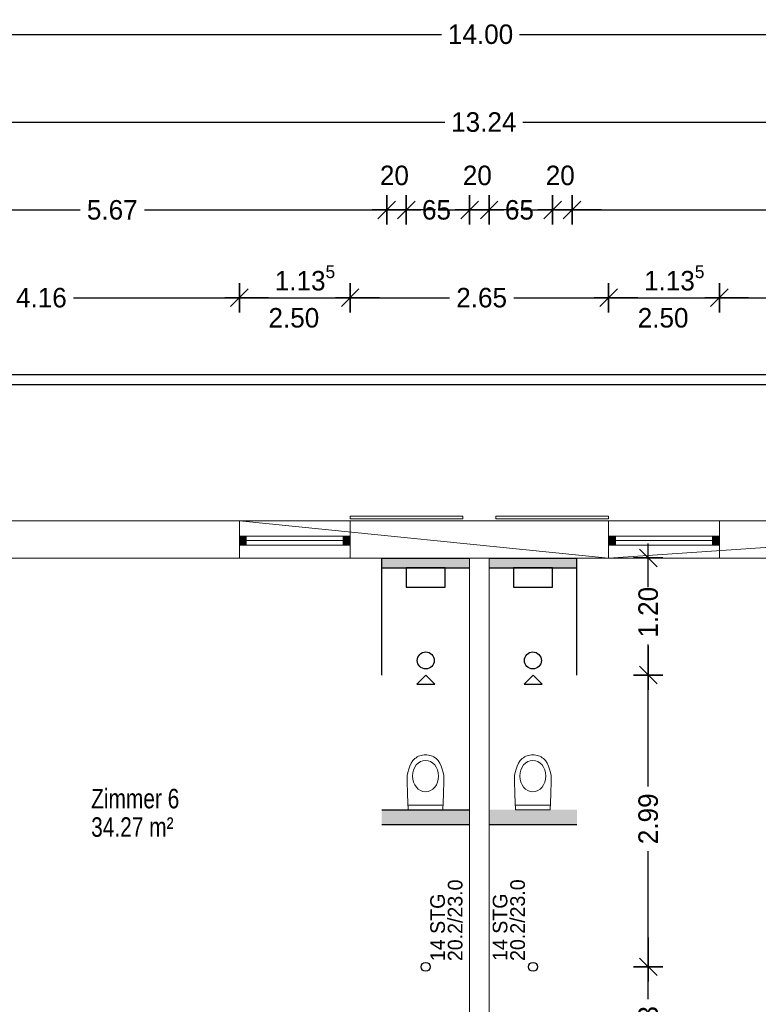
# Model space of a CAD drawing. Header units: metres. Extents: x -13 to 178, y 23 to 52.
# Tile 8 of 9: x 161 to 169, y 42 to 52. Entities that reach past the tile are written whole.
import ezdxf

# ---------------------------------------------------------------- set-up
doc = ezdxf.new("R2010")
doc.units = ezdxf.units.M
doc.header["$XCLIPFRAME"] = 2
doc.header["$PDMODE"] = 65
doc.linetypes.add('AUSGEZOGEN', pattern=[0])
for name, color, linetype, lineweight in [('Allgemein01', 7, 'AUSGEZOGEN', 13), ('Allgemein03', 7, 'AUSGEZOGEN', 25), ('Design', 7, 'AUSGEZOGEN', 18), ('Fenster', 7, 'AUSGEZOGEN', 13), ('Fensterbank', 7, 'AUSGEZOGEN', 13), ('Raumbezeichnung', 7, 'AUSGEZOGEN', 13), ('Sanitär', 7, 'AUSGEZOGEN', 25), ('Standard', 7, 'AUSGEZOGEN', 25), ('Treppe', 7, 'AUSGEZOGEN', 13), ('Verschattung', 7, 'AUSGEZOGEN', 13), ('Wand Holz nicht tragend', 7, 'AUSGEZOGEN', 13), ('Wand Holz tragend', 7, 'AUSGEZOGEN', 13), ('Wohnfläche-Rohbau', 7, 'AUSGEZOGEN', 13)]:
    doc.layers.add(name, color=color, linetype=linetype, lineweight=lineweight)
doc.styles.add('ARIAL', font='arial.ttf')
doc.styles.add('Posterama Text Light', font='txt')
doc.dimstyles.new('DIMSTYLE_11', dxfattribs={"dimtxt": 0.2, "dimasz": 0.3, "dimexe": 0, "dimexo": 1e-06, "dimgap": 0.1, "dimtad": 0, "dimrnd": 0.005, "dimzin": 4, "dimdsep": 46, "dimtxsty": 'Posterama Text Light', "dimblk1": 'ALL_ML_STRICH', "dimblk2": 'ALL_ML_STRICH', "dimsah": 1, "dimcen": 0, "dimse1": 1, "dimse2": 1, "dimclrd": 7, "dimclre": 7, "dimclrt": 7, "dimadec": 0, "dimazin": 0, "dimtfac": 1, "dimtdec": 0, "dimtix": 1, "dimtmove": 2, "dimatfit": 3, "dimfxl": 0, "dimtzin": 0, "dimlwd": 0, "dimlwe": 25, "dimarcsym": 0})
doc.dimstyles.new('DIMSTYLE_12', dxfattribs={"dimtxt": 0.2, "dimasz": 0.3, "dimexe": 0, "dimexo": 1e-06, "dimgap": 0.1, "dimtad": 0, "dimrnd": 0.005, "dimzin": 4, "dimdsep": 46, "dimtxsty": 'Posterama Text Light', "dimblk1": 'ALL_ML_STRICH', "dimblk2": 'ALL_ML_STRICH', "dimsah": 1, "dimcen": 0, "dimse1": 1, "dimse2": 1, "dimclrd": 7, "dimclre": 7, "dimclrt": 7, "dimadec": 0, "dimazin": 0, "dimtfac": 1, "dimtdec": 0, "dimtix": 1, "dimtmove": 2, "dimatfit": 3, "dimfxl": 0, "dimtzin": 0, "dimlwd": 0, "dimlwe": 25, "dimarcsym": 0})
doc.dimstyles.new('DIMSTYLE_13', dxfattribs={"dimtxt": 0.2, "dimasz": 0.3, "dimexe": 0, "dimexo": 1e-06, "dimgap": 0.1, "dimtad": 0, "dimdec": 1, "dimlfac": 100, "dimrnd": 0.5, "dimzin": 0, "dimdsep": 46, "dimtxsty": 'Posterama Text Light', "dimblk1": 'ALL_ML_STRICH', "dimblk2": 'ALL_ML_STRICH', "dimsah": 1, "dimcen": 0, "dimse1": 1, "dimse2": 1, "dimsd1": 1, "dimsd2": 1, "dimclrd": 7, "dimclre": 7, "dimclrt": 7, "dimadec": 0, "dimazin": 0, "dimtfac": 1, "dimtdec": 0, "dimtix": 1, "dimtmove": 2, "dimatfit": 3, "dimfxl": 0, "dimtvp": 1.2, "dimtzin": 0, "dimlwd": 0, "dimlwe": 25, "dimarcsym": 0})
doc.dimstyles.new('DIMSTYLE_14', dxfattribs={"dimtxt": 0.2, "dimasz": 0.3, "dimexe": 0, "dimexo": 1e-06, "dimgap": 0.1, "dimtad": 0, "dimdec": 1, "dimlfac": 100, "dimrnd": 0.5, "dimzin": 0, "dimdsep": 46, "dimtxsty": 'Posterama Text Light', "dimblk1": 'ALL_ML_STRICH', "dimblk2": 'ALL_ML_STRICH', "dimsah": 1, "dimcen": 0, "dimse1": 1, "dimse2": 1, "dimsd1": 1, "dimsd2": 1, "dimclrd": 7, "dimclre": 7, "dimclrt": 7, "dimadec": 0, "dimazin": 0, "dimtfac": 1, "dimtdec": 0, "dimtix": 1, "dimtmove": 2, "dimatfit": 3, "dimfxl": 0, "dimtvp": 1.2, "dimtzin": 0, "dimlwd": 0, "dimlwe": 25, "dimarcsym": 0})
doc.dimstyles.new('DIMSTYLE_6', dxfattribs={"dimtxt": 0.2, "dimasz": 0.3, "dimexe": 0, "dimexo": 1e-06, "dimgap": 0.1, "dimtad": 2, "dimdec": 1, "dimlfac": 100, "dimrnd": 0.5, "dimzin": 0, "dimdsep": 46, "dimtxsty": 'Posterama Text Light', "dimblk1": 'ALL_ML_STRICH', "dimblk2": 'ALL_ML_STRICH', "dimsah": 1, "dimcen": 0, "dimse1": 1, "dimse2": 1, "dimclrd": 7, "dimclre": 7, "dimclrt": 7, "dimadec": 0, "dimazin": 0, "dimtfac": 1, "dimtdec": 0, "dimtix": 1, "dimtmove": 2, "dimatfit": 3, "dimfxl": 0, "dimtvp": 1.2, "dimtzin": 0, "dimlwd": 0, "dimlwe": 25, "dimarcsym": 0})
doc.dimstyles.new('DIMSTYLE_7', dxfattribs={"dimtxt": 0.2, "dimasz": 0.3, "dimexe": 0, "dimexo": 1e-06, "dimgap": 0.1, "dimtad": 0, "dimrnd": 0.005, "dimzin": 0, "dimdsep": 46, "dimtxsty": 'Posterama Text Light', "dimblk1": 'ALL_ML_STRICH', "dimblk2": 'ALL_ML_STRICH', "dimsah": 1, "dimcen": 0, "dimse1": 1, "dimse2": 1, "dimclrd": 7, "dimclre": 7, "dimclrt": 7, "dimadec": 0, "dimazin": 0, "dimtfac": 1, "dimtdec": 0, "dimtix": 1, "dimtmove": 2, "dimatfit": 3, "dimfxl": 0, "dimtzin": 0, "dimlwd": 0, "dimlwe": 25, "dimarcsym": 0})
doc.dimstyles.new('DIMSTYLE_9', dxfattribs={"dimtxt": 0.2, "dimasz": 0.3, "dimexe": 0, "dimexo": 1e-06, "dimgap": 0.1, "dimtad": 2, "dimdec": 3, "dimrnd": 0.005, "dimzin": 0, "dimdsep": 46, "dimtxsty": 'Posterama Text Light', "dimblk1": 'ALL_ML_STRICH', "dimblk2": 'ALL_ML_STRICH', "dimsah": 1, "dimcen": 0, "dimse1": 1, "dimse2": 1, "dimclrd": 7, "dimclre": 7, "dimclrt": 7, "dimadec": 0, "dimazin": 0, "dimtfac": 1, "dimtdec": 0, "dimtix": 1, "dimtmove": 2, "dimatfit": 3, "dimfxl": 0, "dimtzin": 0, "dimlwd": 0, "dimlwe": 25, "dimarcsym": 0})
picture_1 = doc.add_image_def('image1.jpg', size_in_pixel=(256, 256))

# ---------------------------------------------------------------- blocks, each defined once
blk = doc.blocks.new('ALL_ML_STRICH')
at = {"color": 0, "linetype": 'ByBlock', "lineweight": -2}
for p, q in [((0, -0.5), (0, 0.5)), ((-1, 0), (0.5, 0)), ((-0.3, -0.3), (0.3, 0.3))]:
    blk.add_line(p, q, dxfattribs=at)
blk = doc.blocks.new('*D24')
at = {"layer": 'DEFPOINTS', "color": 7, "linetype": 'AUSGEZOGEN', "lineweight": 25}
for p in [(158.798, 51.472), (158.798, 46.485), (172.798, 46.485)]:
    blk.add_point(p, dxfattribs=at)
at = {"layer": 'Standard', "color": 7, "linetype": 'AUSGEZOGEN', "lineweight": -2}
for p, q in [((158.798, 51.472), (165.41, 51.472)), ((166.21, 51.472), (172.798, 51.472))]:
    blk.add_line(p, q, dxfattribs=at)
at = {"layer": 'Standard', "color": 7, "linetype": 'AUSGEZOGEN', "lineweight": 25, "xscale": 0.3, "yscale": 0.3, "zscale": 0.3, "rotation": 180}
blk.add_blockref('ALL_ML_STRICH', (158.798, 51.472), dxfattribs=at)
at = {"layer": 'Standard', "color": 7, "linetype": 'AUSGEZOGEN', "lineweight": 25, "xscale": 0.3, "yscale": 0.3, "zscale": 0.3}
blk.add_blockref('ALL_ML_STRICH', (172.798, 51.472), dxfattribs=at)
at = {"layer": 'Standard', "color": 7, "linetype": 'AUSGEZOGEN', "lineweight": 25, "insert": (165.81, 51.472), "char_height": 0.2, "width": 1, "attachment_point": 5, "style": 'Posterama Text Light'}
blk.add_mtext('\\A1;{\\A1;{14.00\\H0.132000;\\S^ ;}}', dxfattribs=at)
blk = doc.blocks.new('*D26')
at = {"layer": 'DEFPOINTS', "color": 7, "linetype": 'AUSGEZOGEN', "lineweight": 25}
for p in [(159.178, 50.572), (159.178, 46.105), (172.418, 46.105)]:
    blk.add_point(p, dxfattribs=at)
at = {"layer": 'Standard', "color": 7, "linetype": 'AUSGEZOGEN', "lineweight": -2}
for p, q in [((159.178, 50.572), (165.443, 50.572)), ((166.243, 50.572), (172.418, 50.572))]:
    blk.add_line(p, q, dxfattribs=at)
at = {"layer": 'Standard', "color": 7, "linetype": 'AUSGEZOGEN', "lineweight": 25, "xscale": 0.3, "yscale": 0.3, "zscale": 0.3, "rotation": 180}
blk.add_blockref('ALL_ML_STRICH', (159.178, 50.572), dxfattribs=at)
at = {"layer": 'Standard', "color": 7, "linetype": 'AUSGEZOGEN', "lineweight": 25, "xscale": 0.3, "yscale": 0.3, "zscale": 0.3}
blk.add_blockref('ALL_ML_STRICH', (172.418, 50.572), dxfattribs=at)
at = {"layer": 'Standard', "color": 7, "linetype": 'AUSGEZOGEN', "lineweight": 25, "insert": (165.843, 50.572), "char_height": 0.2, "width": 1, "attachment_point": 5, "style": 'Posterama Text Light'}
blk.add_mtext('\\A1;{\\A1;{13.24\\H0.132000;\\S^ ;}}', dxfattribs=at)
blk = doc.blocks.new('*D36')
at = {"layer": 'DEFPOINTS', "color": 7, "linetype": 'AUSGEZOGEN', "lineweight": 25}
for p in [(159.178, 48.772), (163.338, 46.485), (159.178, 46.105)]:
    blk.add_point(p, dxfattribs=at)
at = {"layer": 'Standard', "color": 7, "linetype": 'AUSGEZOGEN', "lineweight": -2}
for p, q in [((159.178, 48.772), (160.978, 48.772)), ((161.638, 48.772), (163.338, 48.772))]:
    blk.add_line(p, q, dxfattribs=at)
at = {"layer": 'Standard', "color": 7, "linetype": 'AUSGEZOGEN', "lineweight": 25, "xscale": 0.3, "yscale": 0.3, "zscale": 0.3, "rotation": 180}
blk.add_blockref('ALL_ML_STRICH', (159.178, 48.772), dxfattribs=at)
at = {"layer": 'Standard', "color": 7, "linetype": 'AUSGEZOGEN', "lineweight": 25, "xscale": 0.3, "yscale": 0.3, "zscale": 0.3}
blk.add_blockref('ALL_ML_STRICH', (163.338, 48.772), dxfattribs=at)
at = {"layer": 'Standard', "color": 7, "linetype": 'AUSGEZOGEN', "lineweight": 25, "insert": (161.308, 48.772), "char_height": 0.2, "width": 0.8, "attachment_point": 5, "style": 'Posterama Text Light'}
blk.add_mtext('\\A1;{\\A1;{4.16\\H0.132000;\\S^ ;}}', dxfattribs=at)
blk = doc.blocks.new('*D37')
at = {"layer": 'DEFPOINTS', "color": 7, "linetype": 'AUSGEZOGEN', "lineweight": 25}
for p in [(163.338, 48.772), (163.338, 46.485), (164.473, 46.485)]:
    blk.add_point(p, dxfattribs=at)
at = {"layer": 'Standard', "color": 7, "linetype": 'AUSGEZOGEN', "lineweight": -2}
blk.add_line((163.338, 48.772), (164.473, 48.772), dxfattribs=at)
at = {"layer": 'Standard', "color": 7, "linetype": 'AUSGEZOGEN', "lineweight": 25, "xscale": 0.3, "yscale": 0.3, "zscale": 0.3, "rotation": 180}
blk.add_blockref('ALL_ML_STRICH', (163.338, 48.772), dxfattribs=at)
at = {"layer": 'Standard', "color": 7, "linetype": 'AUSGEZOGEN', "lineweight": 25, "xscale": 0.3, "yscale": 0.3, "zscale": 0.3}
blk.add_blockref('ALL_ML_STRICH', (164.473, 48.772), dxfattribs=at)
at = {"layer": 'Standard', "color": 7, "linetype": 'AUSGEZOGEN', "lineweight": 25, "insert": (164.01, 48.975), "char_height": 0.2, "width": 1, "attachment_point": 5, "style": 'Posterama Text Light'}
blk.add_mtext('\\A1;{\\A1;{1.13\\H0.132000;\\S5^ ;}}', dxfattribs=at)
at = {"layer": 'Standard', "color": 7, "linetype": 'AUSGEZOGEN', "lineweight": 25, "insert": (163.636, 48.667), "char_height": 0.2, "width": 0.01, "attachment_point": 1, "line_spacing_factor": 0.60241, "style": 'Posterama Text Light'}
blk.add_mtext('\\A1;{2.50\\H0.132000;\\S^ ;}', dxfattribs=at)
blk = doc.blocks.new('*D38')
at = {"layer": 'DEFPOINTS', "color": 7, "linetype": 'AUSGEZOGEN', "lineweight": 25}
for p in [(164.473, 48.772), (164.473, 46.485), (167.123, 46.485)]:
    blk.add_point(p, dxfattribs=at)
at = {"layer": 'Standard', "color": 7, "linetype": 'AUSGEZOGEN', "lineweight": -2}
for p, q in [((164.473, 48.772), (165.491, 48.772)), ((166.151, 48.772), (167.123, 48.772))]:
    blk.add_line(p, q, dxfattribs=at)
at = {"layer": 'Standard', "color": 7, "linetype": 'AUSGEZOGEN', "lineweight": 25, "xscale": 0.3, "yscale": 0.3, "zscale": 0.3, "rotation": 180}
blk.add_blockref('ALL_ML_STRICH', (164.473, 48.772), dxfattribs=at)
at = {"layer": 'Standard', "color": 7, "linetype": 'AUSGEZOGEN', "lineweight": 25, "xscale": 0.3, "yscale": 0.3, "zscale": 0.3}
blk.add_blockref('ALL_ML_STRICH', (167.123, 48.772), dxfattribs=at)
at = {"layer": 'Standard', "color": 7, "linetype": 'AUSGEZOGEN', "lineweight": 25, "insert": (165.821, 48.772), "char_height": 0.2, "width": 0.8, "attachment_point": 5, "style": 'Posterama Text Light'}
blk.add_mtext('\\A1;{\\A1;{2.65\\H0.132000;\\S^ ;}}', dxfattribs=at)
blk = doc.blocks.new('*D39')
at = {"layer": 'DEFPOINTS', "color": 7, "linetype": 'AUSGEZOGEN', "lineweight": 25}
for p in [(167.123, 48.772), (167.123, 46.485), (168.258, 46.485)]:
    blk.add_point(p, dxfattribs=at)
at = {"layer": 'Standard', "color": 7, "linetype": 'AUSGEZOGEN', "lineweight": -2}
blk.add_line((167.123, 48.772), (168.258, 48.772), dxfattribs=at)
at = {"layer": 'Standard', "color": 7, "linetype": 'AUSGEZOGEN', "lineweight": 25, "xscale": 0.3, "yscale": 0.3, "zscale": 0.3, "rotation": 180}
blk.add_blockref('ALL_ML_STRICH', (167.123, 48.772), dxfattribs=at)
at = {"layer": 'Standard', "color": 7, "linetype": 'AUSGEZOGEN', "lineweight": 25, "xscale": 0.3, "yscale": 0.3, "zscale": 0.3}
blk.add_blockref('ALL_ML_STRICH', (168.258, 48.772), dxfattribs=at)
at = {"layer": 'Standard', "color": 7, "linetype": 'AUSGEZOGEN', "lineweight": 25, "insert": (167.795, 48.975), "char_height": 0.2, "width": 1, "attachment_point": 5, "style": 'Posterama Text Light'}
blk.add_mtext('\\A1;{\\A1;{1.13\\H0.132000;\\S5^ ;}}', dxfattribs=at)
at = {"layer": 'Standard', "color": 7, "linetype": 'AUSGEZOGEN', "lineweight": 25, "insert": (167.421, 48.667), "char_height": 0.2, "width": 0.01, "attachment_point": 1, "line_spacing_factor": 0.60241, "style": 'Posterama Text Light'}
blk.add_mtext('\\A1;{2.50\\H0.132000;\\S^ ;}', dxfattribs=at)
blk = doc.blocks.new('*D40')
at = {"layer": 'DEFPOINTS', "color": 7, "linetype": 'AUSGEZOGEN', "lineweight": 25}
for p in [(168.258, 48.772), (168.258, 46.485), (172.418, 46.105)]:
    blk.add_point(p, dxfattribs=at)
at = {"layer": 'Standard', "color": 7, "linetype": 'AUSGEZOGEN', "lineweight": -2}
for p, q in [((168.258, 48.772), (170.058, 48.772)), ((170.718, 48.772), (172.418, 48.772))]:
    blk.add_line(p, q, dxfattribs=at)
at = {"layer": 'Standard', "color": 7, "linetype": 'AUSGEZOGEN', "lineweight": 25, "xscale": 0.3, "yscale": 0.3, "zscale": 0.3, "rotation": 180}
blk.add_blockref('ALL_ML_STRICH', (168.258, 48.772), dxfattribs=at)
at = {"layer": 'Standard', "color": 7, "linetype": 'AUSGEZOGEN', "lineweight": 25, "xscale": 0.3, "yscale": 0.3, "zscale": 0.3}
blk.add_blockref('ALL_ML_STRICH', (172.418, 48.772), dxfattribs=at)
at = {"layer": 'Standard', "color": 7, "linetype": 'AUSGEZOGEN', "lineweight": 25, "insert": (170.388, 48.772), "char_height": 0.2, "width": 0.8, "attachment_point": 5, "style": 'Posterama Text Light'}
blk.add_mtext('\\A1;{\\A1;{4.16\\H0.132000;\\S^ ;}}', dxfattribs=at)
blk = doc.blocks.new('*D71')
at = {"layer": 'DEFPOINTS', "color": 7, "linetype": 'AUSGEZOGEN', "lineweight": 25}
for p in [(166.798, 41.915), (165.898, 40.485), (167.529, 40.485)]:
    blk.add_point(p, dxfattribs=at)
at = {"layer": 'Standard', "color": 7, "linetype": 'AUSGEZOGEN', "lineweight": -2}
for p, q in [((167.529, 41.582), (167.529, 41.915)), ((167.529, 40.485), (167.529, 40.922))]:
    blk.add_line(p, q, dxfattribs=at)
at = {"layer": 'Standard', "color": 7, "linetype": 'AUSGEZOGEN', "lineweight": 25, "xscale": 0.3, "yscale": 0.3, "zscale": 0.3}
for p, rotation in [((167.529, 41.915), 90), ((167.529, 40.485), 270)]:
    blk.add_blockref('ALL_ML_STRICH', p, dxfattribs=dict(at, rotation=rotation))
at = {"layer": 'Standard', "color": 7, "linetype": 'AUSGEZOGEN', "lineweight": 25, "insert": (167.529, 41.252), "char_height": 0.2, "width": 0.8, "attachment_point": 5, "rotation": 90, "style": 'Posterama Text Light'}
blk.add_mtext('\\A1;{\\A1;{1.43\\H0.132000;\\S^ ;}}', dxfattribs=at)
blk = doc.blocks.new('*D72')
at = {"layer": 'DEFPOINTS', "color": 7, "linetype": 'AUSGEZOGEN', "lineweight": 25}
for p in [(166.798, 44.905), (166.798, 41.915), (167.529, 41.915)]:
    blk.add_point(p, dxfattribs=at)
at = {"layer": 'Standard', "color": 7, "linetype": 'AUSGEZOGEN', "lineweight": -2}
for p, q in [((167.529, 43.762), (167.529, 44.905)), ((167.529, 41.915), (167.529, 43.102))]:
    blk.add_line(p, q, dxfattribs=at)
at = {"layer": 'Standard', "color": 7, "linetype": 'AUSGEZOGEN', "lineweight": 25, "xscale": 0.3, "yscale": 0.3, "zscale": 0.3}
for p, rotation in [((167.529, 44.905), 90), ((167.529, 41.915), 270)]:
    blk.add_blockref('ALL_ML_STRICH', p, dxfattribs=dict(at, rotation=rotation))
at = {"layer": 'Standard', "color": 7, "linetype": 'AUSGEZOGEN', "lineweight": 25, "insert": (167.529, 43.432), "char_height": 0.2, "width": 0.8, "attachment_point": 5, "rotation": 90, "style": 'Posterama Text Light'}
blk.add_mtext('\\A1;{\\A1;{2.99\\H0.132000;\\S^ ;}}', dxfattribs=at)
blk = doc.blocks.new('*D73')
at = {"layer": 'DEFPOINTS', "color": 7, "linetype": 'AUSGEZOGEN', "lineweight": 25}
for p in [(165.898, 46.105), (166.798, 44.905), (167.529, 44.905)]:
    blk.add_point(p, dxfattribs=at)
at = {"layer": 'Standard', "color": 7, "linetype": 'AUSGEZOGEN', "lineweight": -2}
for p, q in [((167.529, 45.879), (167.529, 46.105)), ((167.529, 44.905), (167.529, 45.219))]:
    blk.add_line(p, q, dxfattribs=at)
at = {"layer": 'Standard', "color": 7, "linetype": 'AUSGEZOGEN', "lineweight": 25, "xscale": 0.3, "yscale": 0.3, "zscale": 0.3}
for p, rotation in [((167.529, 46.105), 90), ((167.529, 44.905), 270)]:
    blk.add_blockref('ALL_ML_STRICH', p, dxfattribs=dict(at, rotation=rotation))
at = {"layer": 'Standard', "color": 7, "linetype": 'AUSGEZOGEN', "lineweight": 25, "insert": (167.529, 45.549), "char_height": 0.2, "width": 0.8, "attachment_point": 5, "rotation": 90, "style": 'Posterama Text Light'}
blk.add_mtext('\\A1;{\\A1;{1.20\\H0.132000;\\S^ ;}}', dxfattribs=at)
blk = doc.blocks.new('*D84')
at = {"layer": 'DEFPOINTS', "color": 7, "linetype": 'AUSGEZOGEN', "lineweight": 25}
for p in [(159.178, 49.672), (159.178, 46.105), (164.848, 46.105)]:
    blk.add_point(p, dxfattribs=at)
at = {"layer": 'Standard', "color": 7, "linetype": 'AUSGEZOGEN', "lineweight": -2}
for p, q in [((159.178, 49.672), (161.705, 49.672)), ((162.365, 49.672), (164.848, 49.672))]:
    blk.add_line(p, q, dxfattribs=at)
at = {"layer": 'Standard', "color": 7, "linetype": 'AUSGEZOGEN', "lineweight": 25, "xscale": 0.3, "yscale": 0.3, "zscale": 0.3, "rotation": 180}
blk.add_blockref('ALL_ML_STRICH', (159.178, 49.672), dxfattribs=at)
at = {"layer": 'Standard', "color": 7, "linetype": 'AUSGEZOGEN', "lineweight": 25, "xscale": 0.3, "yscale": 0.3, "zscale": 0.3}
blk.add_blockref('ALL_ML_STRICH', (164.848, 49.672), dxfattribs=at)
at = {"layer": 'Standard', "color": 7, "linetype": 'AUSGEZOGEN', "lineweight": 25, "insert": (162.035, 49.672), "char_height": 0.2, "width": 0.8, "attachment_point": 5, "style": 'Posterama Text Light'}
blk.add_mtext('\\A1;{\\A1;{5.67\\H0.132000;\\S^ ;}}', dxfattribs=at)
blk = doc.blocks.new('*D85')
at = {"layer": 'DEFPOINTS', "color": 7, "linetype": 'AUSGEZOGEN', "lineweight": 25}
for p in [(164.848, 49.672), (164.848, 46.105), (165.048, 46.105)]:
    blk.add_point(p, dxfattribs=at)
at = {"layer": 'Standard', "color": 7, "linetype": 'AUSGEZOGEN', "lineweight": -2}
blk.add_line((164.848, 49.672), (165.048, 49.672), dxfattribs=at)
at = {"layer": 'Standard', "color": 7, "linetype": 'AUSGEZOGEN', "lineweight": 25, "xscale": 0.3, "yscale": 0.3, "zscale": 0.3, "rotation": 180}
blk.add_blockref('ALL_ML_STRICH', (164.848, 49.672), dxfattribs=at)
at = {"layer": 'Standard', "color": 7, "linetype": 'AUSGEZOGEN', "lineweight": 25, "xscale": 0.3, "yscale": 0.3, "zscale": 0.3}
blk.add_blockref('ALL_ML_STRICH', (165.048, 49.672), dxfattribs=at)
at = {"layer": 'Standard', "color": 7, "linetype": 'AUSGEZOGEN', "lineweight": 25, "insert": (164.927, 50.025), "char_height": 0.2, "width": 0.8, "attachment_point": 5, "style": 'Posterama Text Light'}
blk.add_mtext('\\A1;{\\A1;{20\\H0.132000;\\S^ ;}}', dxfattribs=at)
blk = doc.blocks.new('*D86')
at = {"layer": 'DEFPOINTS', "color": 7, "linetype": 'AUSGEZOGEN', "lineweight": 25}
for p in [(165.048, 49.672), (165.048, 46.105), (165.698, 46.105)]:
    blk.add_point(p, dxfattribs=at)
at = {"layer": 'Standard', "color": 7, "linetype": 'AUSGEZOGEN', "lineweight": -2}
for p, q in [((165.048, 49.672), (165.048, 49.672)), ((165.698, 49.672), (165.698, 49.672))]:
    blk.add_line(p, q, dxfattribs=at)
at = {"layer": 'Standard', "color": 7, "linetype": 'AUSGEZOGEN', "lineweight": 25, "xscale": 0.3, "yscale": 0.3, "zscale": 0.3, "rotation": 180}
blk.add_blockref('ALL_ML_STRICH', (165.048, 49.672), dxfattribs=at)
at = {"layer": 'Standard', "color": 7, "linetype": 'AUSGEZOGEN', "lineweight": 25, "xscale": 0.3, "yscale": 0.3, "zscale": 0.3}
blk.add_blockref('ALL_ML_STRICH', (165.698, 49.672), dxfattribs=at)
at = {"layer": 'Standard', "color": 7, "linetype": 'AUSGEZOGEN', "lineweight": 25, "insert": (165.358, 49.672), "char_height": 0.2, "width": 0.8, "attachment_point": 5, "style": 'Posterama Text Light'}
blk.add_mtext('\\A1;{\\A1;{65\\H0.132000;\\S^ ;}}', dxfattribs=at)
blk = doc.blocks.new('*D87')
at = {"layer": 'DEFPOINTS', "color": 7, "linetype": 'AUSGEZOGEN', "lineweight": 25}
for p in [(165.698, 49.672), (165.698, 46.105), (165.898, 46.105)]:
    blk.add_point(p, dxfattribs=at)
at = {"layer": 'Standard', "color": 7, "linetype": 'AUSGEZOGEN', "lineweight": -2}
blk.add_line((165.698, 49.672), (165.898, 49.672), dxfattribs=at)
at = {"layer": 'Standard', "color": 7, "linetype": 'AUSGEZOGEN', "lineweight": 25, "xscale": 0.3, "yscale": 0.3, "zscale": 0.3, "rotation": 180}
blk.add_blockref('ALL_ML_STRICH', (165.698, 49.672), dxfattribs=at)
at = {"layer": 'Standard', "color": 7, "linetype": 'AUSGEZOGEN', "lineweight": 25, "xscale": 0.3, "yscale": 0.3, "zscale": 0.3}
blk.add_blockref('ALL_ML_STRICH', (165.898, 49.672), dxfattribs=at)
at = {"layer": 'Standard', "color": 7, "linetype": 'AUSGEZOGEN', "lineweight": 25, "insert": (165.777, 50.025), "char_height": 0.2, "width": 0.8, "attachment_point": 5, "style": 'Posterama Text Light'}
blk.add_mtext('\\A1;{\\A1;{20\\H0.132000;\\S^ ;}}', dxfattribs=at)
blk = doc.blocks.new('*D88')
at = {"layer": 'DEFPOINTS', "color": 7, "linetype": 'AUSGEZOGEN', "lineweight": 25}
for p in [(165.898, 49.672), (165.898, 46.105), (166.548, 46.105)]:
    blk.add_point(p, dxfattribs=at)
at = {"layer": 'Standard', "color": 7, "linetype": 'AUSGEZOGEN', "lineweight": -2}
for p, q in [((165.898, 49.672), (165.898, 49.672)), ((166.548, 49.672), (166.548, 49.672))]:
    blk.add_line(p, q, dxfattribs=at)
at = {"layer": 'Standard', "color": 7, "linetype": 'AUSGEZOGEN', "lineweight": 25, "xscale": 0.3, "yscale": 0.3, "zscale": 0.3, "rotation": 180}
blk.add_blockref('ALL_ML_STRICH', (165.898, 49.672), dxfattribs=at)
at = {"layer": 'Standard', "color": 7, "linetype": 'AUSGEZOGEN', "lineweight": 25, "xscale": 0.3, "yscale": 0.3, "zscale": 0.3}
blk.add_blockref('ALL_ML_STRICH', (166.548, 49.672), dxfattribs=at)
at = {"layer": 'Standard', "color": 7, "linetype": 'AUSGEZOGEN', "lineweight": 25, "insert": (166.208, 49.672), "char_height": 0.2, "width": 0.8, "attachment_point": 5, "style": 'Posterama Text Light'}
blk.add_mtext('\\A1;{\\A1;{65\\H0.132000;\\S^ ;}}', dxfattribs=at)
blk = doc.blocks.new('*D89')
at = {"layer": 'DEFPOINTS', "color": 7, "linetype": 'AUSGEZOGEN', "lineweight": 25}
for p in [(166.548, 49.672), (166.548, 46.105), (166.748, 46.105)]:
    blk.add_point(p, dxfattribs=at)
at = {"layer": 'Standard', "color": 7, "linetype": 'AUSGEZOGEN', "lineweight": -2}
blk.add_line((166.548, 49.672), (166.748, 49.672), dxfattribs=at)
at = {"layer": 'Standard', "color": 7, "linetype": 'AUSGEZOGEN', "lineweight": 25, "xscale": 0.3, "yscale": 0.3, "zscale": 0.3, "rotation": 180}
blk.add_blockref('ALL_ML_STRICH', (166.548, 49.672), dxfattribs=at)
at = {"layer": 'Standard', "color": 7, "linetype": 'AUSGEZOGEN', "lineweight": 25, "xscale": 0.3, "yscale": 0.3, "zscale": 0.3}
blk.add_blockref('ALL_ML_STRICH', (166.748, 49.672), dxfattribs=at)
at = {"layer": 'Standard', "color": 7, "linetype": 'AUSGEZOGEN', "lineweight": 25, "insert": (166.627, 50.025), "char_height": 0.2, "width": 0.8, "attachment_point": 5, "style": 'Posterama Text Light'}
blk.add_mtext('\\A1;{\\A1;{20\\H0.132000;\\S^ ;}}', dxfattribs=at)
blk = doc.blocks.new('*D90')
at = {"layer": 'DEFPOINTS', "color": 7, "linetype": 'AUSGEZOGEN', "lineweight": 25}
for p in [(166.748, 49.672), (166.748, 46.105), (172.418, 46.105)]:
    blk.add_point(p, dxfattribs=at)
at = {"layer": 'Standard', "color": 7, "linetype": 'AUSGEZOGEN', "lineweight": -2}
for p, q in [((166.748, 49.672), (169.275, 49.672)), ((169.935, 49.672), (172.418, 49.672))]:
    blk.add_line(p, q, dxfattribs=at)
at = {"layer": 'Standard', "color": 7, "linetype": 'AUSGEZOGEN', "lineweight": 25, "xscale": 0.3, "yscale": 0.3, "zscale": 0.3, "rotation": 180}
blk.add_blockref('ALL_ML_STRICH', (166.748, 49.672), dxfattribs=at)
at = {"layer": 'Standard', "color": 7, "linetype": 'AUSGEZOGEN', "lineweight": 25, "xscale": 0.3, "yscale": 0.3, "zscale": 0.3}
blk.add_blockref('ALL_ML_STRICH', (172.418, 49.672), dxfattribs=at)
at = {"layer": 'Standard', "color": 7, "linetype": 'AUSGEZOGEN', "lineweight": 25, "insert": (169.605, 49.672), "char_height": 0.2, "width": 0.8, "attachment_point": 5, "style": 'Posterama Text Light'}
blk.add_mtext('\\A1;{\\A1;{5.67\\H0.132000;\\S^ ;}}', dxfattribs=at)

msp = doc.modelspace()

# ---------------------------------------------------------------- hatches: boundary and pattern name
at = {"layer": 'Design', "linetype": 'AUSGEZOGEN', "lineweight": 25}
for points in [[(165.6978, 46.0048), (165.6978, 46.1048), (164.7978, 46.1048), (164.7978, 46.0048)], [(166.7978, 46.0048), (166.7978, 46.1048), (165.8978, 46.1048), (165.8978, 46.0048)], [(164.7978, 43.5248), (164.7978, 43.3748), (165.6978, 43.3748), (165.6978, 43.5248), (165.6951, 43.5248), (165.0714, 43.5248)], [(165.8978, 43.5248), (165.8978, 43.3748), (166.7978, 43.3748), (166.7978, 43.5248), (166.7951, 43.5248), (166.1714, 43.5248)]]:
    msp.add_hatch(color=254, dxfattribs=at).paths.add_polyline_path(points)
at = {"layer": 'Fenster'}
for points in [[(163.4078, 46.3298), (163.3378, 46.3298), (163.3378, 46.2378), (163.4078, 46.2378)], [(164.4728, 46.3298), (164.4028, 46.3298), (164.4028, 46.2378), (164.4728, 46.2378)], [(167.1228, 46.3298), (167.1928, 46.3298), (167.1928, 46.2378), (167.1228, 46.2378)], [(168.1878, 46.3298), (168.2578, 46.3298), (168.2578, 46.2378), (168.1878, 46.2378)]]:
    msp.add_hatch(color=9, dxfattribs=at).paths.add_polyline_path(points, flags=0)

# ---------------------------------------------------------------- linework, layer by layer
at = {"layer": 'Allgemein01', "color": 252, "linetype": 'AUSGEZOGEN', "lineweight": 25}
for points in [[(165.4478, 46.0046), (165.0478, 46.0046), (165.0478, 45.8046), (165.4478, 45.8046), (165.4478, 46.0046)], [(166.5478, 46.0046), (166.1478, 46.0046), (166.1478, 45.8046), (166.5478, 45.8046), (166.5478, 46.0046)]]:
    msp.add_lwpolyline(points, close=True, dxfattribs=at)
for centre in [(165.2478, 45.0548), (166.3461, 45.0548)]:
    msp.add_circle(centre, 0.0869, dxfattribs=at)
at = {"layer": 'Allgemein03', "color": 252, "linetype": 'AUSGEZOGEN', "lineweight": 25}
for p, q in [((164.7978, 46.1048), (165.6978, 46.1048)), ((165.8978, 46.1048), (166.7978, 46.1048))]:
    msp.add_line(p, q, dxfattribs=at)
at = {"layer": 'Allgemein03', "color": 7, "linetype": 'AUSGEZOGEN', "lineweight": 25}
for p, q in [((164.7978, 44.9048), (164.7978, 46.1048)), ((166.7978, 44.9048), (166.7978, 46.1048))]:
    msp.add_line(p, q, dxfattribs=at)
at = {"layer": 'Allgemein03', "color": 252, "linetype": 'AUSGEZOGEN', "lineweight": 25}
for points in [[(164.7979, 46.0049), (164.7978, 46.0048), (165.6978, 46.0048)], [(165.8979, 46.0049), (165.8978, 46.0048), (166.7978, 46.0048)], [(164.7979, 43.5249), (164.7978, 43.5248), (165.6978, 43.5248)], [(164.7979, 43.3749), (164.7978, 43.3748), (165.6978, 43.3748)], [(165.8979, 43.3749), (165.8978, 43.3748), (166.7978, 43.3748)]]:
    msp.add_lwpolyline(points, dxfattribs=at)
at = {"layer": 'Fenster'}
for points in [[(163.4078, 46.3298), (163.3378, 46.3298), (163.3378, 46.2378), (163.4078, 46.2378), (163.4078, 46.3298)], [(164.4028, 46.3298), (163.4078, 46.3298), (163.4078, 46.2378), (164.4028, 46.2378), (164.4028, 46.3298)], [(164.4728, 46.3298), (164.4028, 46.3298), (164.4028, 46.2378), (164.4728, 46.2378), (164.4728, 46.3298)], [(167.1228, 46.3298), (167.1928, 46.3298), (167.1928, 46.2378), (167.1228, 46.2378), (167.1228, 46.3298)], [(167.1928, 46.3298), (168.1878, 46.3298), (168.1878, 46.2378), (167.1928, 46.2378), (167.1928, 46.3298)], [(168.1878, 46.3298), (168.2578, 46.3298), (168.2578, 46.2378), (168.1878, 46.2378), (168.1878, 46.3298)]]:
    msp.add_lwpolyline(points, close=True, dxfattribs=at)
for points in [[(164.4028, 46.2838, 3.4), (163.4078, 46.2838, 3.4), (163.4078, 46.2838, 5.76), (164.4028, 46.2838, 5.76)], [(167.1928, 46.2838, 3.4), (168.1878, 46.2838, 3.4), (168.1878, 46.2838, 5.76), (167.1928, 46.2838, 5.76)]]:
    msp.add_3dface(points, dxfattribs=at)
at = {"layer": 'Fensterbank', "color": 7, "linetype": 'AUSGEZOGEN', "lineweight": 18}
for p, q in [((164.4728, 46.4848), (163.3378, 46.4848)), ((167.1228, 46.4848), (168.2578, 46.4848)), ((164.4728, 46.1048), (163.3378, 46.1048)), ((167.1228, 46.1048), (168.2578, 46.1048))]:
    msp.add_line(p, q, dxfattribs=at)
at = {"layer": 'Sanitär', "color": 252, "linetype": 'AUSGEZOGEN', "lineweight": 13}
for p, q in [((165.1002, 44.0006), (165.0857, 43.9708)), ((165.1173, 44.0289), (165.1002, 44.0006)), ((165.1265, 44.0391), (165.1173, 44.0289)), ((165.1373, 44.049), (165.1265, 44.0391)), ((165.149, 44.0579), (165.1373, 44.049)), ((165.1614, 44.0657), (165.149, 44.0579)), ((165.1745, 44.0723), (165.1614, 44.0657)), ((165.1881, 44.0777), (165.1745, 44.0723)), ((165.2021, 44.0819), (165.1881, 44.0777)), ((165.2165, 44.0847), (165.2021, 44.0819)), ((165.2311, 44.0863), (165.2165, 44.0847)), ((165.2457, 44.0867), (165.2311, 44.0863)), ((165.2609, 44.0863), (165.2457, 44.0867)), ((165.2755, 44.0847), (165.2609, 44.0863)), ((165.2898, 44.0819), (165.2755, 44.0847)), ((165.3039, 44.0777), (165.2898, 44.0819)), ((165.3175, 44.0723), (165.3039, 44.0777)), ((165.3306, 44.0657), (165.3175, 44.0723)), ((165.343, 44.0579), (165.3306, 44.0657)), ((165.3546, 44.049), (165.343, 44.0579)), ((165.3654, 44.0391), (165.3546, 44.049)), ((165.3747, 44.0289), (165.3654, 44.0391)), ((165.3918, 44.0006), (165.3747, 44.0289)), ((165.4063, 43.9708), (165.3918, 44.0006)), ((166.2002, 44.0006), (166.1857, 43.9708)), ((166.2173, 44.0289), (166.2002, 44.0006)), ((166.2265, 44.0391), (166.2173, 44.0289)), ((166.2373, 44.049), (166.2265, 44.0391)), ((166.249, 44.0579), (166.2373, 44.049)), ((166.2614, 44.0657), (166.249, 44.0579)), ((166.2745, 44.0723), (166.2614, 44.0657)), ((166.2881, 44.0777), (166.2745, 44.0723)), ((166.3021, 44.0819), (166.2881, 44.0777)), ((166.3165, 44.0847), (166.3021, 44.0819)), ((166.3311, 44.0863), (166.3165, 44.0847)), ((166.3457, 44.0867), (166.3311, 44.0863)), ((166.3609, 44.0863), (166.3457, 44.0867)), ((166.3755, 44.0847), (166.3609, 44.0863)), ((166.3898, 44.0819), (166.3755, 44.0847)), ((166.4039, 44.0777), (166.3898, 44.0819)), ((166.4175, 44.0723), (166.4039, 44.0777)), ((166.4306, 44.0657), (166.4175, 44.0723)), ((166.443, 44.0579), (166.4306, 44.0657)), ((166.4546, 44.049), (166.443, 44.0579)), ((166.4654, 44.0391), (166.4546, 44.049)), ((166.4747, 44.0289), (166.4654, 44.0391)), ((166.4918, 44.0006), (166.4747, 44.0289)), ((166.5063, 43.9708), (166.4918, 44.0006)), ((165.0648, 43.908), (165.059, 43.8753)), ((165.074, 43.9398), (165.0648, 43.908)), ((165.0857, 43.9708), (165.074, 43.9398)), ((165.418, 43.9398), (165.4063, 43.9708)), ((165.4271, 43.908), (165.418, 43.9398)), ((165.4329, 43.8753), (165.4271, 43.908)), ((166.1648, 43.908), (166.159, 43.8753)), ((166.174, 43.9398), (166.1648, 43.908)), ((166.1857, 43.9708), (166.174, 43.9398)), ((166.518, 43.9398), (166.5063, 43.9708)), ((166.5271, 43.908), (166.518, 43.9398)), ((166.5329, 43.8753), (166.5271, 43.908)), ((165.059, 43.8753), (165.058, 43.8524)), ((165.058, 43.8262), (165.058, 43.8524)), ((165.058, 43.8262), (165.062, 43.6826)), ((165.43, 43.6826), (165.434, 43.8262)), ((165.434, 43.8524), (165.4329, 43.8753)), ((165.434, 43.8262), (165.434, 43.8524)), ((166.159, 43.8753), (166.158, 43.8524)), ((166.158, 43.8262), (166.158, 43.8524)), ((166.158, 43.8262), (166.162, 43.6826)), ((166.53, 43.6826), (166.534, 43.8262)), ((166.534, 43.8524), (166.5329, 43.8753)), ((166.534, 43.8262), (166.534, 43.8524)), ((165.062, 43.6826), (165.0696, 43.5248)), ((165.4224, 43.5248), (165.43, 43.6826)), ((166.162, 43.6826), (166.1696, 43.5248)), ((166.5224, 43.5248), (166.53, 43.6826)), ((165.0674, 43.5707), (165.1641, 43.5707)), ((165.4224, 43.5248), (165.0696, 43.5248)), ((165.1641, 43.5707), (165.246, 43.5707)), ((165.246, 43.5707), (165.3279, 43.5707)), ((165.3279, 43.5707), (165.4246, 43.5707)), ((166.1674, 43.5707), (166.2641, 43.5707)), ((166.5224, 43.5248), (166.1696, 43.5248)), ((166.2641, 43.5707), (166.346, 43.5707)), ((166.346, 43.5707), (166.4279, 43.5707)), ((166.4279, 43.5707), (166.5246, 43.5707))]:
    msp.add_line(p, q, dxfattribs=at)
for centre in [(165.246, 43.8695), (166.346, 43.8695)]:
    msp.add_ellipse(centre, major_axis=(0.0003, -0.1615), ratio=0.8263676, dxfattribs=at)
at = {"layer": 'Standard', "color": 7, "linetype": 'AUSGEZOGEN', "lineweight": 25}
for points in [[(157.2978, 26.9819), (157.2978, 47.9848), (174.2978, 47.9848), (174.2978, 26.9819), (157.2978, 26.9819)], [(157.2978, 26.9819), (157.2978, 47.9848), (174.2978, 47.9848), (174.2978, 26.9819), (157.2978, 26.9819)], [(157.3978, 27.0819), (157.3978, 47.8848), (174.1978, 47.8848), (174.1978, 27.0819), (157.3978, 27.0819)], [(157.3978, 27.0819), (157.3978, 47.8848), (174.1978, 47.8848), (174.1978, 27.0819), (157.3978, 27.0819)]]:
    msp.add_lwpolyline(points, close=True, dxfattribs=at)
at = {"layer": 'Treppe', "color": 7, "linetype": 'AUSGEZOGEN', "lineweight": 25}
for points in [[(165.2478, 44.9048), (165.1558, 44.8128), (165.3398, 44.8128), (165.2478, 44.9048)], [(166.3478, 44.9048), (166.2558, 44.8128), (166.4398, 44.8128), (166.3478, 44.9048)]]:
    msp.add_lwpolyline(points, close=True, dxfattribs=at)
for centre in [(165.2478, 41.9148), (166.3478, 41.9148)]:
    msp.add_circle(centre, 0.046, dxfattribs=at)
at = {"layer": 'Verschattung'}
for points in [[(165.6278, 46.5348), (164.4728, 46.5348), (164.4728, 46.5048), (165.6278, 46.5048), (165.6278, 46.5348)], [(165.9678, 46.5348), (167.1228, 46.5348), (167.1228, 46.5048), (165.9678, 46.5048), (165.9678, 46.5348)]]:
    msp.add_lwpolyline(points, close=True, dxfattribs=at)

# ---------------------------------------------------------------- texts
at = {"insert": (161.8185, 43.8695), "char_height": 0.2, "width": 0.054754, "attachment_point": 7, "style": 'ARIAL'}
msp.add_mtext('}\\P', dxfattribs=at)
at = {"layer": 'Raumbezeichnung', "insert": (161.8185, 43.5363), "char_height": 0.2, "width": 1.053333, "attachment_point": 7, "style": 'Posterama Text Light'}
msp.add_mtext('\\A1;{\\fPosterama Text Light|i0|b0;\\H0.200000;\\W0.800000;\\C7;Zimmer 6}\\P', dxfattribs=at)
at = {"layer": 'Wand Holz tragend', "color": 7, "linetype": 'AUSGEZOGEN', "lineweight": 25, "char_height": 0.15, "attachment_point": 1, "rotation": 90, "style": 'Posterama Text Light'}
for s, insert, width in [('\\A1;{\\fPosterama Text Light|i0|b0;\\H0.150000;\\W1.000000;\\C7;20.2/23.0}\\P', (165.4745, 41.9734), 0.97), ('\\A1;{\\fPosterama Text Light|i0|b0;\\H0.150000;\\W1.000000;\\C7;20.2/23.0}\\P', (166.1146, 41.9751), 0.97), ('\\A1;{\\fPosterama Text Light|i0|b0;\\H0.150000;\\W1.000000;\\C7;14 STG}\\P', (165.2945, 41.9734), 0.7125), ('\\A1;{\\fPosterama Text Light|i0|b0;\\H0.150000;\\W1.000000;\\C7;14 STG}\\P', (165.9346, 41.9751), 0.7125)]:
    msp.add_mtext(s, dxfattribs=dict(at, insert=insert, width=width))
at = {"layer": 'Wohnfläche-Rohbau', "insert": (161.8185, 43.2447), "char_height": 0.2, "width": 0.944, "attachment_point": 7, "style": 'Posterama Text Light'}
msp.add_mtext('\\A1;{\\fPosterama Text Light|i0|b0;\\H0.200000;\\W0.800000;\\C7;34.27 m²}\\P', dxfattribs=at)

# ---------------------------------------------------------------- dimensions: what is measured, and where the dimension line sits
at = {"layer": 'Standard', "color": 7, "linetype": 'AUSGEZOGEN', "lineweight": 25}
for base, p1, p2, dimstyle, picture, middle in [((172.7978, 51.4721), (158.7978, 46.4848), (172.7978, 46.4848), 'DIMSTYLE_7', '*D24', (165.8096, 51.4721)), ((172.4178, 50.5721), (159.1778, 46.1048), (172.4178, 46.1048), 'DIMSTYLE_7', '*D26', (165.8434, 50.5721)), ((165.0478, 49.6721), (164.8478, 46.1048), (165.0478, 46.1048), 'DIMSTYLE_6', '*D85', (164.9266, 50.0249)), ((165.8978, 49.6721), (165.6978, 46.1048), (165.8978, 46.1048), 'DIMSTYLE_6', '*D87', (165.7766, 50.0249)), ((166.7478, 49.6721), (166.5478, 46.1048), (166.7478, 46.1048), 'DIMSTYLE_6', '*D89', (166.6266, 50.0249)), ((164.8478, 49.6721), (159.1778, 46.1048), (164.8478, 46.1048), 'DIMSTYLE_7', '*D84', (162.0347, 49.6721)), ((165.6978, 49.6721), (165.0478, 46.1048), (165.6978, 46.1048), 'DIMSTYLE_13', '*D86', (165.3578, 49.6721)), ((166.5478, 49.6721), (165.8978, 46.1048), (166.5478, 46.1048), 'DIMSTYLE_14', '*D88', (166.2078, 49.6721)), ((172.4178, 49.6721), (166.7478, 46.1048), (172.4178, 46.1048), 'DIMSTYLE_7', '*D90', (169.6047, 49.6721)), ((163.3378, 48.7721), (159.1778, 46.1048), (163.3378, 46.4848), 'DIMSTYLE_7', '*D36', (161.3076, 48.7721)), ((167.1228, 48.7721), (164.4728, 46.4848), (167.1228, 46.4848), 'DIMSTYLE_7', '*D38', (165.8213, 48.7721)), ((172.4178, 48.7721), (168.2578, 46.4848), (172.4178, 46.1048), 'DIMSTYLE_7', '*D40', (170.3876, 48.7721))]:
    dim = msp.add_linear_dim(base=base, p1=p1, p2=p2, dimstyle=dimstyle, override={"dimpost": '<>', "dimclrd": 7, "dimclre": 7, "dimclrt": 7, "dimlwd": 0, "dimlwe": 25}, dxfattribs=at)
    dim.commit()
    dim.dimension.update_dxf_attribs({"geometry": picture, "text_midpoint": middle, "dimtype": 160})
for base, p1, p2, picture, middle in [((164.4728, 48.7721), (163.3378, 46.4848), (164.4728, 46.4848), '*D37', (164.0099, 48.9749)), ((168.2578, 48.7721), (167.1228, 46.4848), (168.2578, 46.4848), '*D39', (167.7949, 48.9749))]:
    dim = msp.add_linear_dim(base=base, p1=p1, p2=p2, text='<>\\X\\A1;{2.50\\H0.132000;\\S^ ;}', dimstyle='DIMSTYLE_9', override={"dimpost": '<>', "dimclrd": 7, "dimclre": 7, "dimclrt": 7, "dimlwd": 0, "dimlwe": 25}, dxfattribs=at)
    dim.commit()
    dim.dimension.update_dxf_attribs({"geometry": picture, "text_midpoint": middle, "dimtype": 160})
for base, p1, p2, dimstyle, picture, middle in [((167.5285, 46.1048), (166.7978, 44.9048), (165.8978, 46.1048), 'DIMSTYLE_12', '*D73', (167.5285, 45.549)), ((167.5285, 44.9048), (166.7978, 41.9148), (166.7978, 44.9048), 'DIMSTYLE_12', '*D72', (167.5285, 43.4319)), ((167.5285, 41.9148), (165.8978, 40.4848), (166.7978, 41.9148), 'DIMSTYLE_11', '*D71', (167.5285, 41.2516))]:
    dim = msp.add_linear_dim(base=base, p1=p1, p2=p2, angle=90, dimstyle=dimstyle, override={"dimpost": '<>', "dimclrd": 7, "dimclre": 7, "dimclrt": 7, "dimlwd": 0, "dimlwe": 25}, dxfattribs=at)
    dim.commit()
    dim.dimension.update_dxf_attribs({"geometry": picture, "text_midpoint": middle, "dimtype": 160})

# ---------------------------------------------------------------- pictures from other files: only their frames are drawn
at = {"layer": 'Wand Holz nicht tragend', "lineweight": 18}
image = msp.add_image(picture_1, insert=(165.6978, 46.1048), size_in_units=(2.56, 2.56), rotation=-90, dxfattribs=at)
image.set_boundary_path([(-0.5, 255.5), (561.5, 255.5), (561.5, 235.5), (-0.5, 235.5), (-0.5, 255.5)])
image.dxf.flags = 15
at = {"layer": 'Wand Holz tragend', "lineweight": 18}
image = msp.add_image(picture_1, insert=(172.7978, 46.4848), size_in_units=(2.56, 2.56), rotation=-180, dxfattribs=at)
image.set_boundary_path([(945.5, 255.5), (1399.5, 255.5), (1399.5, 217.5), (945.5, 217.5), (945.5, 255.5), (567, 217.5), (567, 255.5), (832, 255.5), (832, 217.5), (567, 217.5), (-0.5, 255.5), (453.5, 255.5), (453.5, 217.5), (-0.5, 217.5), (-0.5, 255.5), (567, 217.5), (945.5, 255.5)])
image.dxf.flags = 15

doc.saveas('drawing.dxf')
